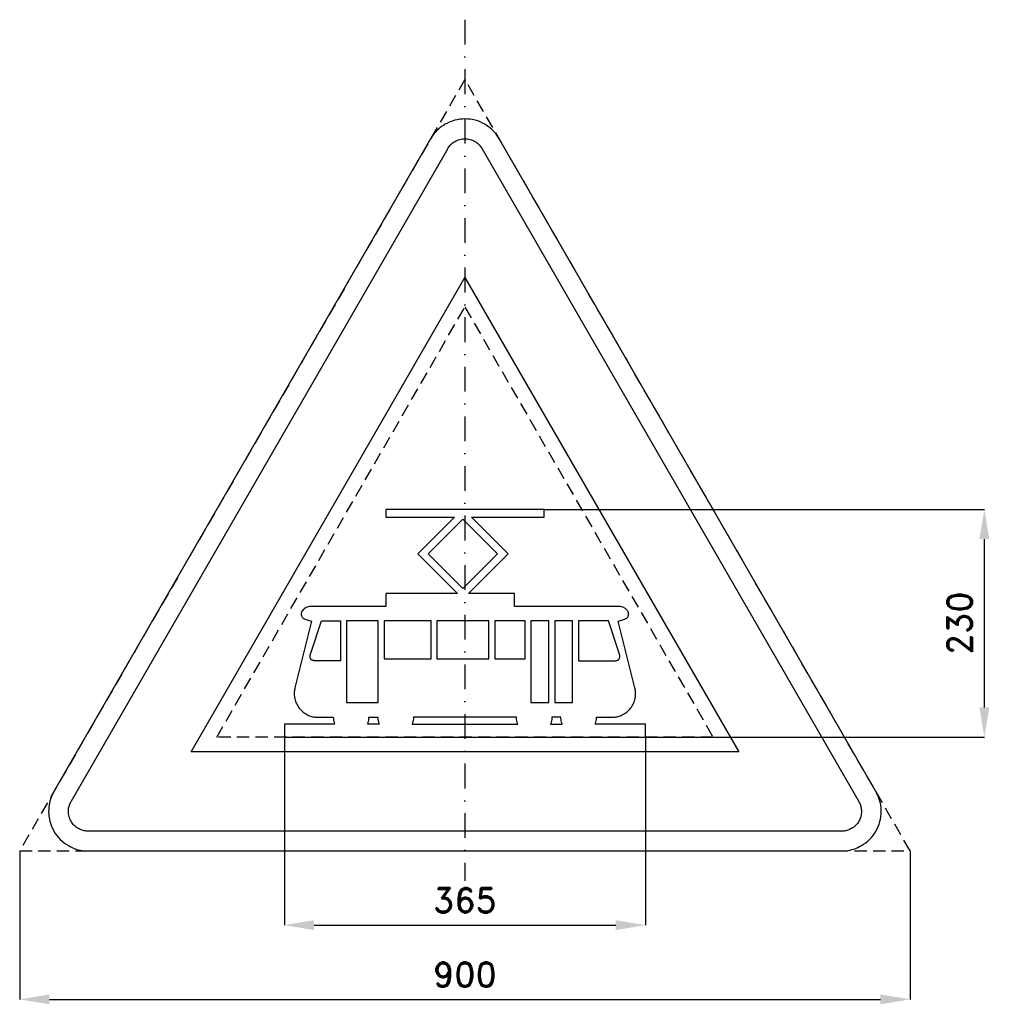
# Model space of a CAD drawing. Header units: millimetres. Extents: x -29 to 951, y -155 to 840.
import ezdxf

# ---------------------------------------------------------------- set-up
doc = ezdxf.new("R2010")
doc.units = ezdxf.units.MM
doc.header["$LTSCALE"] = 5
doc.linetypes.add('ČERCHOVANÁX2', pattern=[2, 1, -0.5, 0, -0.5])
doc.linetypes.add('ČÁRKOVANÁX2', pattern=[1.5, 1, -0.5])
doc.layers.add('Kóty', color=2, linetype='Continuous')
doc.layers.add('Značka', color=7, linetype='Continuous')
doc.styles.get("Standard").update_dxf_attribs({"font": 'romand.shx', "height": 25})
doc.dimstyles.get("Standard").update_dxf_attribs({"dimtxt": 25, "dimasz": 30, "dimexe": 0.18, "dimexo": 0.0625, "dimgap": 12.5, "dimtad": 1, "dimdec": 0, "dimzin": 0, "dimdsep": 46, "dimtxsty": 'Standard', "dimcen": 0.09, "dimadec": 0, "dimazin": 0, "dimtfac": 1, "dimtdec": 0, "dimtofl": 0, "dimtmove": 0, "dimatfit": 3, "dimfxl": 1, "dimtolj": 1, "dimtzin": 0, "dimarcsym": 0})

# ---------------------------------------------------------------- blocks, each defined once
blk = doc.blocks.new('*D0')
at = {"layer": 'Defpoints', "color": 0, "transparency": 16777216}
for p in [(238.22, 115), (603.22, 114.94), (603.22, -74.94)]:
    blk.add_point(p, dxfattribs=at)
at = {"layer": 'Kóty', "color": 0, "lineweight": -2, "transparency": 16777216}
for p, q in [((238.22, 114.94), (238.22, -75.12)), ((603.22, 114.88), (603.22, -75.12)), ((268.22, -74.94), (573.22, -74.94))]:
    blk.add_line(p, q, dxfattribs=at)
at = {"layer": 'Kóty', "color": 0, "transparency": 16777216}
for points in [[(268.22, -69.94), (268.22, -79.94), (238.22, -74.94)], [(573.22, -69.94), (573.22, -79.94), (603.22, -74.94)]]:
    blk.add_solid(points, dxfattribs=at)
at = {"layer": 'Kóty', "color": 0, "transparency": 16777216, "insert": (420.72, -49.94), "char_height": 25, "attachment_point": 5}
blk.add_mtext('\\A1;365', dxfattribs=at)
blk = doc.blocks.new('*D1')
at = {"layer": 'Defpoints', "color": 0, "transparency": 16777216}
for p in [(-29.28, 0), (870.72, 0), (870.72, -149.94)]:
    blk.add_point(p, dxfattribs=at)
at = {"layer": 'Kóty', "color": 0, "lineweight": -2, "transparency": 16777216}
for p, q in [((-29.28, -0.06), (-29.28, -150.12)), ((870.72, -0.06), (870.72, -150.12)), ((0.72, -149.94), (840.72, -149.94))]:
    blk.add_line(p, q, dxfattribs=at)
at = {"layer": 'Kóty', "color": 0, "transparency": 16777216}
for points in [[(0.72, -144.94), (0.72, -154.94), (-29.28, -149.94)], [(840.72, -144.94), (840.72, -154.94), (870.72, -149.94)]]:
    blk.add_solid(points, dxfattribs=at)
at = {"layer": 'Kóty', "color": 0, "transparency": 16777216, "insert": (420.72, -124.94), "char_height": 25, "attachment_point": 5}
blk.add_mtext('\\A1;900', dxfattribs=at)
blk = doc.blocks.new('*D2')
at = {"layer": 'Defpoints', "color": 0, "transparency": 16777216}
for p in [(500.72, 345), (945.72, 345), (603.22, 115)]:
    blk.add_point(p, dxfattribs=at)
at = {"layer": 'Kóty', "color": 0, "lineweight": -2, "transparency": 16777216}
for p, q in [((500.78, 345), (945.9, 345)), ((945.72, 145), (945.72, 315)), ((603.28, 115), (945.9, 115))]:
    blk.add_line(p, q, dxfattribs=at)
at = {"layer": 'Kóty', "color": 0, "transparency": 16777216}
for points in [[(940.72, 315), (950.72, 315), (945.72, 345)], [(940.72, 145), (950.72, 145), (945.72, 115)]]:
    blk.add_solid(points, dxfattribs=at)
at = {"layer": 'Kóty', "color": 0, "transparency": 16777216, "insert": (920.72, 230), "char_height": 25, "attachment_point": 5, "rotation": 90}
blk.add_mtext('\\A1;230', dxfattribs=at)

msp = doc.modelspace()

# ---------------------------------------------------------------- linework, layer by layer
at = {"layer": 'Značka', "color": 6, "linetype": 'ČERCHOVANÁX2', "lineweight": 25, "ltscale": 5}
msp.add_line((420.72, 839.71), (420.72, -30.29), dxfattribs=at)
at = {"layer": 'Značka', "color": 6, "linetype": 'ČÁRKOVANÁX2', "ltscale": 2.5}
for points in [[(870.72, 0), (420.72, 779.42), (-29.28, 0)], [(169.9, 114.94), (420.72, 549.36), (671.53, 114.94)]]:
    msp.add_lwpolyline(points, close=True, dxfattribs=at)
at = {"layer": 'Značka', "color": 5}
for points in [[(836.08, 60), (455.36, 719.42), (454.24, 721.19, 0.010748), (453.08, 722.93, 0.055773), (447.54, 729.17, 0.055979), (440.72, 734.06, 0.069561), (431.09, 738.14, 0.069791), (420.72, 739.42, 0.069502), (410.36, 738.12, 0.067732), (400.72, 734.06, 0.055944), (393.86, 729.2, 0.061133), (388.36, 722.93, 0.012257), (387.19, 721.2), (386.08, 719.42), (5.36, 60, 0.003576), (4.38, 58.15, 0.010722), (3.46, 56.27, 0.055711), (0.83, 48.35, 0.055985), (0, 40, 0.069591), (1.29, 29.62, 0.069767), (5.36, 20, 0.069481), (11.67, 11.68, 0.067775), (20, 5.36, 0.055964), (27.65, 1.85, 0.061097), (35.82, 0.22, 0.01224), (37.91, 0.07, 0.004081), (40, 0), (801.43, 0, 0.003581), (803.53, 0.08, 0.010743), (805.62, 0.22, 0.055797), (813.79, 1.9, 0.055991), (821.43, 5.36, 0.069582), (829.78, 11.66, 0.069787), (836.08, 20, 0.069497), (840.13, 29.62, 0.067792), (841.43, 40, 0.055928), (840.65, 48.37, 0.060939), (837.98, 56.27), (837.06, 58.15), (836.08, 60)], [(603.22, 115), (603.22, 128), (552.3, 128), (552.44, 128.33), (552.57, 128.67), (553.02, 130.03), (553.36, 131.43), (553.6, 132.85), (553.7, 134.28), (553.71, 134.64), (553.72, 135), (569.22, 135, 0.003072), (570.31, 135.04), (571.39, 135.1, 0.048416), (575.67, 135.86, 0.048456), (579.74, 137.43, 0.060284), (584.35, 140.32, 0.060522), (588.13, 144.23, 0.060189), (590.99, 148.85, 0.058667), (592.69, 154.02, 0.048491), (593.25, 158.35, 0.052999), (592.93, 162.68), (592.73, 163.75), (592.5, 164.82), (575.72, 232), (582.48, 234.29), (582.71, 234.37), (582.93, 234.46, 0.048242), (583.78, 234.9, 0.04833), (584.53, 235.51, 0.060147), (585.3, 236.42, 0.059512), (585.84, 237.5, 0.05991), (586.14, 238.66, 0.062367), (586.15, 239.86, 0.059158), (585.9, 241.03, 0.049398), (585.4, 242.12, 0.092297), (583.59, 244.25, 0.063447), (581.17, 245.77, 0.047554), (579.05, 246.6, 0.058281), (576.85, 246.97, 0.01192), (576.28, 246.99), (575.72, 247), (470.72, 247), (470.72, 260), (424.32, 260), (464.32, 300), (427.32, 337), (500.72, 337), (500.72, 345), (340.72, 345), (340.72, 337), (410.11, 337), (373.11, 300), (413.11, 260), (340.72, 260), (340.72, 247), (265.72, 247), (265.15, 246.99, 0.010122), (264.59, 246.97, 0.052342), (262.37, 246.6, 0.05124), (260.27, 245.77, 0.05281), (258.34, 244.58, 0.058101), (256.73, 243.01, 0.011664), (256.38, 242.57, 0.003836), (256.04, 242.12), (255.92, 241.91, 0.009269), (255.81, 241.7, 0.048249), (255.46, 240.8, 0.048304), (255.29, 239.86, 0.060058), (255.3, 238.66, 0.060293), (255.6, 237.5, 0.059964), (256.13, 236.43, 0.058437), (256.91, 235.51, 0.048281), (257.65, 234.9, 0.052787), (258.5, 234.46), (258.73, 234.37), (258.95, 234.29), (265.72, 232), (248.93, 164.82), (248.7, 163.75), (248.5, 162.68, 0.04841), (248.2, 158.35, 0.048449), (248.74, 154.02, 0.060287), (250.43, 148.85, 0.060531), (253.3, 144.23, 0.060191), (257.09, 140.33, 0.058664), (261.69, 137.43, 0.048482), (265.76, 135.84, 0.052991), (270.04, 135.1, 0.010571), (271.13, 135.03, 0.003519), (272.22, 135), (287.72, 135), (287.72, 134.64), (287.73, 134.28, 0.021431), (287.84, 132.85, 0.020711), (288.08, 131.43, 0.021467), (288.41, 130.03, 0.023754), (288.87, 128.67), (289, 128.33), (289.13, 128), (238.22, 128), (238.22, 115), (603.22, 115)], [(294.97, 192.09), (271.73, 192.09), (271.43, 192.09), (271.13, 192.09), (271.05, 192.09), (270.97, 192.09), (270.65, 192.09), (270.33, 192.09), (269.93, 192.09, -0.006031), (269.53, 192.1, -0.00898), (269.13, 192.12, -0.010193), (268.73, 192.15, -0.009072), (268.33, 192.2), (267.94, 192.26), (267.72, 192.29), (267.5, 192.33), (267.28, 192.38), (267.07, 192.44), (266.86, 192.5), (266.65, 192.57), (266.44, 192.65), (266.24, 192.74), (266.12, 192.8), (266, 192.86), (265.88, 192.92), (265.77, 192.99), (265.66, 193.06), (265.55, 193.14), (265.47, 193.2), (265.39, 193.27), (265.36, 193.29), (265.34, 193.3), (265, 193.65), (264.71, 194.05), (264.49, 194.51), (264.34, 195), (264.23, 195.71), (264.21, 196.42), (264.25, 196.98), (264.32, 197.54), (264.49, 198.44), (264.71, 199.33), (264.79, 199.6), (264.86, 199.86), (275.72, 232.59), (294.97, 232.59), (294.97, 192.09)], [(535.47, 192.09), (569.71, 192.09), (570.01, 192.09), (570.31, 192.09), (570.39, 192.09), (570.47, 192.09), (570.79, 192.09), (571.11, 192.09), (571.51, 192.09, 0.006032), (571.91, 192.1, 0.008972), (572.31, 192.12, 0.010206), (572.7, 192.15, 0.009053), (573.1, 192.2), (573.5, 192.26), (573.72, 192.29), (573.93, 192.33), (574.15, 192.38), (574.37, 192.44), (574.58, 192.5), (574.79, 192.57), (575, 192.65), (575.2, 192.74), (575.32, 192.8), (575.44, 192.86), (575.55, 192.92), (575.67, 192.99), (575.78, 193.06), (575.88, 193.14), (575.97, 193.2), (576.05, 193.27), (576.07, 193.29), (576.09, 193.3), (576.44, 193.65), (576.72, 194.05), (576.95, 194.51), (577.1, 195), (577.21, 195.71), (577.22, 196.42), (577.19, 196.98), (577.12, 197.54), (576.95, 198.44), (576.73, 199.33), (576.65, 199.6), (576.57, 199.86), (565.72, 232.59), (535.47, 232.59), (535.47, 192.09)], [(322.3, 128), (322.44, 128.33), (322.57, 128.67, 0.021434), (323.02, 130.03, 0.020723), (323.36, 131.43, 0.021463), (323.6, 132.85, 0.023762), (323.7, 134.28), (323.71, 134.64), (323.72, 135), (332.72, 135), (332.72, 134.64), (332.73, 134.28, 0.02141), (332.84, 132.85, 0.020711), (333.08, 131.43, 0.021467), (333.41, 130.03, 0.023754), (333.87, 128.67), (334, 128.33), (334.13, 128), (322.3, 128)], [(474.13, 128), (474, 128.33), (473.87, 128.67), (473.41, 130.03), (473.08, 131.43), (472.84, 132.85), (472.73, 134.28), (472.72, 134.64), (472.72, 135), (368.72, 135), (368.71, 134.64), (368.7, 134.28, -0.02141), (368.59, 132.85, -0.020711), (368.36, 131.43, -0.021465), (368.03, 130.03, -0.023791), (367.57, 128.67), (367.44, 128.33), (367.3, 128), (474.13, 128)]]:
    msp.add_lwpolyline(points, format="xyb", dxfattribs=at)
at = {"layer": 'Značka', "color": 1}
msp.add_lwpolyline([(801.43, 20), (40, 20, -0.003586), (38.95, 20.04, -0.010756), (37.91, 20.11, -0.05582), (33.82, 20.95, -0.05597), (30, 22.68, -0.06955), (25.83, 25.83, -0.069786), (22.68, 30, -0.069503), (20.65, 34.81, -0.067814), (20, 40, -0.055933), (20.39, 44.19, -0.060881), (21.73, 48.13, -0.012187), (22.19, 49.07, -0.00406), (22.68, 50), (403.4, 709.42), (403.95, 710.31), (404.54, 711.18, -0.055851), (407.31, 714.3, -0.05603), (410.72, 716.74, -0.069574), (415.53, 718.78, -0.069723), (420.72, 719.42, -0.069439), (425.9, 718.77, -0.067755), (430.72, 716.74, -0.055971), (434.15, 714.31, -0.061159), (436.9, 711.18), (437.48, 710.31), (438.04, 709.42), (818.76, 50), (819.24, 49.07), (819.71, 48.13, -0.055637), (821.02, 44.18, -0.055928), (821.43, 40, -0.069571), (820.79, 34.81, -0.069825), (818.76, 30, -0.069532), (815.6, 25.84, -0.067733), (811.43, 22.68, -0.055923), (807.61, 20.93, -0.061121), (803.53, 20.11, -0.012253), (802.48, 20.04, -0.004086), (801.43, 20)], format="xyb", dxfattribs=at)
msp.add_lwpolyline([(143.92, 100), (420.72, 579.42), (697.51, 100), (143.92, 100)], dxfattribs=at)
at = {"layer": 'Značka', "color": 5}
for points in [[(383.72, 300), (418.72, 335), (453.72, 300), (418.72, 265), (383.72, 300)], [(300.97, 150.09), (332.97, 150.09), (332.97, 232.59), (300.97, 232.59), (300.97, 150.09)], [(338.97, 194.09), (386.47, 194.09), (386.47, 232.59), (338.97, 232.59), (338.97, 194.09)], [(392.47, 194.09), (444.97, 194.09), (444.97, 232.59), (392.47, 232.59), (392.47, 194.09)], [(450.97, 194.09), (481.47, 194.09), (481.47, 232.59), (450.97, 232.59), (450.97, 194.09)], [(487.47, 150.09), (505.47, 150.09), (505.47, 232.59), (487.47, 232.59), (487.47, 150.09)], [(511.47, 150.09), (529.47, 150.09), (529.47, 232.59), (511.47, 232.59), (511.47, 150.09)], [(519.13, 128), (519, 128.33), (518.87, 128.67), (518.41, 130.03), (518.08, 131.43), (517.84, 132.85), (517.73, 134.28), (517.72, 134.64), (517.72, 135), (508.72, 135), (508.71, 134.64), (508.7, 134.28), (508.59, 132.85), (508.36, 131.43), (508.03, 130.03), (507.57, 128.67), (507.44, 128.33), (507.3, 128), (519.13, 128)]]:
    msp.add_lwpolyline(points, dxfattribs=at)

# ---------------------------------------------------------------- dimensions: what is measured, and where the dimension line sits
at = {"layer": 'Kóty'}
dim = msp.add_linear_dim(base=(945.72, 345), p1=(603.22, 115), p2=(500.72, 345), angle=90, dimstyle='Standard', dxfattribs=at)
dim.commit()
dim.dimension.update_dxf_attribs({"geometry": '*D2', "text_midpoint": (920.72, 230)})
for base, p1, p2, picture, middle in [((603.22, -74.94), (238.22, 115), (603.22, 114.94), '*D0', (420.72, -49.94)), ((870.72, -149.94), (-29.28, 0), (870.72, 0), '*D1', (420.72, -124.94))]:
    dim = msp.add_linear_dim(base=base, p1=p1, p2=p2, dimstyle='Standard', dxfattribs=at)
    dim.commit()
    dim.dimension.update_dxf_attribs({"geometry": picture, "text_midpoint": middle})

doc.saveas('drawing.dxf')
